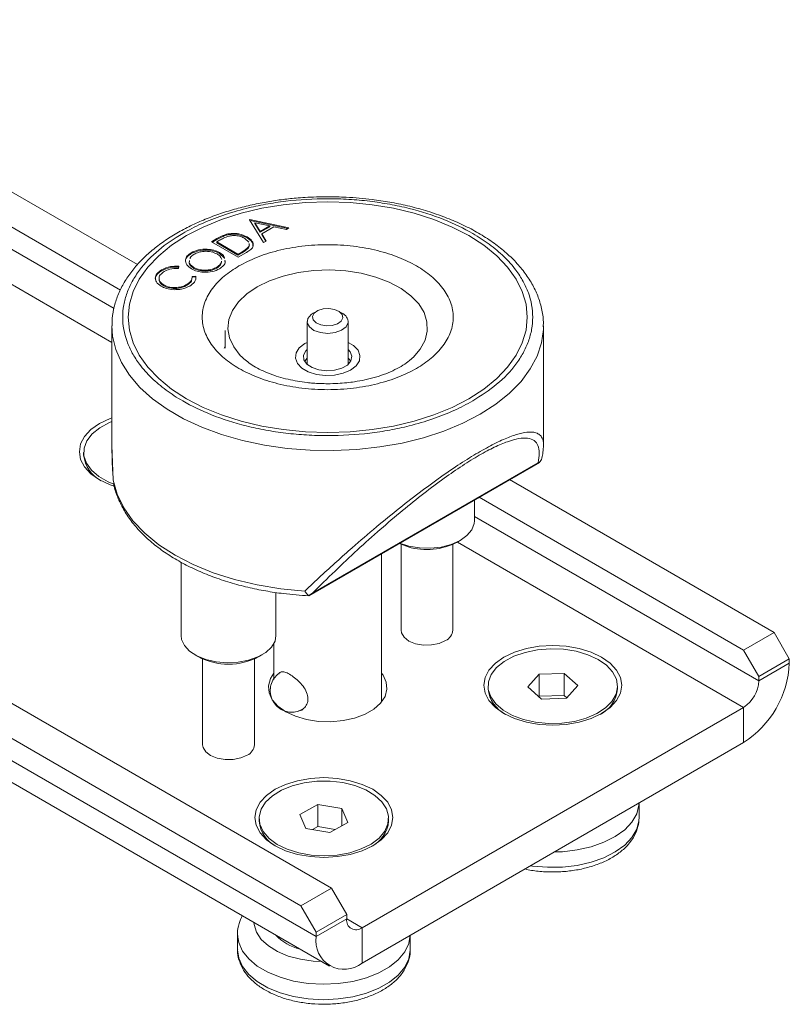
# Model space of a CAD drawing. Header units: millimetres. Extents: x -535 to 50, y 236 to 450.
# Tile 4 of 4: x -21 to 50, y 267 to 358. Entities that reach past the tile are written whole.
import ezdxf

# ---------------------------------------------------------------- set-up
doc = ezdxf.new("R2010")
doc.units = ezdxf.units.MM

msp = doc.modelspace()

# ---------------------------------------------------------------- linework, layer by layer
at = {"linetype": 'Continuous', "lineweight": 15}
for p, q in [((-131.731, 358.472), (7.569, 278.056)), ((-134.56, 356.839), (4.74, 276.423)), ((-135.974, 355.614), (6.155, 273.565)), ((-134.731, 352.867), (7.397, 270.818)), ((-10.409, 335.786), (-25.322, 344.395)), ((-11.993, 333.435), (-24.952, 340.916)), ((-0.022, 339.944), (0.01, 339.962)), ((1.279, 337.837), (-0.022, 339.944)), ((0.01, 339.962), (3.627, 339.193)), ((0.01, 339.892), (0.01, 339.962)), ((0.019, 339.878), (3.524, 339.133)), ((0.474, 339.673), (0.971, 338.868)), ((1.856, 339.379), (0.474, 339.673)), ((0.474, 339.591), (0.474, 339.673)), ((0.474, 339.591), (0.971, 338.787)), ((0.971, 338.868), (1.856, 339.379)), ((0.971, 338.787), (1.856, 339.297)), ((2.227, 339.3), (1.105, 338.652)), ((1.856, 339.297), (1.856, 339.379)), ((3.386, 339.053), (2.227, 339.3)), ((-12.588, 331.737), (-24.72, 338.74)), ((-2.169, 338.519), (-2.169, 338.601)), ((-0.244, 338.269), (-0.244, 338.35)), ((0.971, 338.787), (0.971, 338.868)), ((1.105, 338.652), (1.522, 337.977)), ((1.105, 338.571), (1.105, 338.652)), ((1.105, 338.571), (1.485, 337.956)), ((3.627, 339.193), (3.386, 339.053)), ((-3.544, 337.91), (-3.044, 338.199)), ((-1.069, 336.482), (-3.544, 337.91)), ((-3.473, 337.87), (-3.044, 338.117)), ((-2.894, 337.993), (-3.068, 337.892)), ((-3.068, 337.892), (-1.1, 336.757)), ((-3.068, 337.81), (-3.068, 337.892)), ((-3.068, 337.81), (-1.1, 336.675)), ((-3.044, 338.117), (-3.044, 338.199)), ((-0.089, 337.876), (-0.467, 338.222)), ((1.522, 337.977), (1.279, 337.837)), ((-5.431, 336.812), (-5.431, 336.894)), ((-2.815, 336.822), (-2.815, 336.904)), ((-2.815, 336.822), (-2.376, 336.433)), ((-1.1, 336.757), (-0.816, 336.92)), ((-1.1, 336.675), (-0.816, 336.839)), ((-1.1, 336.675), (-1.1, 336.757)), ((-0.302, 336.925), (-1.069, 336.482)), ((-0.816, 336.839), (-0.816, 336.92)), ((-0.172, 337.284), (-0.172, 337.365)), ((-6.58, 335.633), (-6.625, 335.435)), ((-2.31, 336.132), (-2.281, 335.999)), ((-24.349, 335.26), (-12.785, 328.585)), ((-8.177, 335.227), (-8.177, 335.309)), ((-5.356, 334.703), (-5.014, 334.73)), ((-5.356, 334.621), (-5.014, 334.648)), ((-5.184, 335.442), (-5.184, 335.524)), ((-5.014, 334.648), (-5.014, 334.73)), ((-3.073, 335.463), (-3.073, 335.545)), ((-7.983, 333.834), (-7.983, 333.916)), ((-5.828, 333.873), (-5.828, 333.954)), ((-5.013, 334.56), (-5.01, 334.426)), ((6.225, 331.495), (5.871, 331.291)), ((8.559, 331.291), (8.205, 331.495)), ((-12.785, 330.107), (-12.785, 319.08)), ((5.315, 330.515), (5.315, 326.553)), ((9.115, 326.553), (9.115, 330.515)), ((27.215, 319.08), (27.215, 330.107)), ((27.215, 330.107), (27.215, 330.032)), ((-2.285, 329.699), (-2.285, 328.065)), ((5.094, 328.474), (5.315, 328.589)), ((-2.285, 328.235), (-2.376, 328.065)), ((-0.517, 327.035), (-0.72, 327.222)), ((5.081, 326.844), (5.315, 327.128)), ((15.067, 327.143), (14.962, 327.048)), ((-15.402, 318.386), (-15.402, 318.141)), ((-12.779, 319.08), (-12.672, 315.817)), ((27.209, 319.079), (27.202, 319.022)), ((5.457, 305.13), (26.851, 317.48)), ((26.714, 317.436), (5.806, 305.365)), ((26.856, 317.483), (26.714, 317.436)), ((48.581, 301.732), (24.076, 315.878)), ((20.808, 312.06), (20.808, 313.991)), ((45.753, 300.099), (21.248, 314.245)), ((47.167, 297.241), (20.808, 312.458)), ((19.235, 310.1), (45.753, 294.792)), ((19.236, 310.101), (19.519, 310.265)), ((14.008, 309.886), (14.008, 301.935)), ((18.808, 301.935), (18.808, 309.886)), ((-6.377, 308.229), (-6.377, 301.447)), ((12.215, 295.306), (12.215, 309.031)), ((2.423, 301.447), (2.423, 305.428)), ((5.806, 305.365), (5.467, 305.136)), ((45.753, 300.099), (48.581, 301.732)), ((48.581, 301.732), (49.995, 299.282)), ((2.215, 300.676), (2.215, 297.385)), ((47.167, 297.649), (45.753, 300.099)), ((-5.089, 299.651), (-4.806, 299.488)), ((-4.377, 299.273), (-4.377, 291.322)), ((0.423, 291.322), (0.423, 299.273)), ((0.852, 299.488), (1.135, 299.651)), ((49.995, 299.282), (47.167, 297.649)), ((49.995, 298.874), (49.995, 299.282)), ((47.167, 297.241), (49.995, 298.874)), ((26.815, 297.869), (25.769, 296.68)), ((29.122, 297.939), (26.815, 297.869)), ((26.815, 295.827), (26.815, 297.869)), ((30.381, 296.822), (29.122, 297.939)), ((29.122, 295.898), (29.122, 297.939)), ((47.167, 297.241), (47.167, 297.649)), ((22.075, 296.751), (22.075, 296.506)), ((25.769, 296.68), (27.028, 295.563)), ((29.334, 295.634), (30.381, 296.822)), ((34.075, 296.506), (34.075, 296.751)), ((26.815, 295.827), (26.778, 295.785)), ((29.122, 295.898), (26.815, 295.827)), ((27.028, 295.563), (29.334, 295.634)), ((29.372, 295.676), (29.122, 295.898)), ((2.215, 295.365), (2.215, 295.306)), ((45.753, 294.792), (10.397, 274.382)), ((45.753, 294.792), (45.753, 291.526)), ((45.753, 291.526), (10.397, 271.115)), ((6.308, 285.799), (4.643, 284.875)), ((8.526, 285.429), (6.308, 285.799)), ((6.308, 283.758), (6.308, 285.799)), ((9.08, 284.135), (8.526, 285.429)), ((8.526, 283.827), (8.526, 285.429)), ((36.075, 284.585), (36.075, 285.939)), ((0.862, 284.505), (0.862, 284.26)), ((4.643, 284.875), (5.197, 283.581)), ((12.862, 284.26), (12.862, 284.505)), ((5.197, 283.581), (7.415, 283.211)), ((6.308, 283.758), (5.806, 283.479)), ((7.917, 283.489), (6.308, 283.758)), ((7.415, 283.211), (9.08, 284.135)), ((4.74, 276.423), (7.569, 278.056)), ((7.569, 278.056), (8.983, 275.606)), ((6.155, 273.974), (4.74, 276.423)), ((8.983, 275.606), (6.155, 273.974)), ((8.983, 275.606), (8.983, 275.198)), ((8.983, 275.198), (6.155, 273.565)), ((10.397, 274.382), (8.983, 275.198)), ((-1.138, 273.767), (-1.138, 272.339)), ((-1.137, 273.684), (-1.138, 273.767)), ((6.155, 273.974), (6.155, 273.565)), ((10.397, 274.382), (10.397, 271.115)), ((14.862, 272.339), (14.862, 273.693))]:
    msp.add_line(p, q, dxfattribs=at)
at = {"linetype": 'Continuous', "lineweight": 15, "flags": 128}
for points in [[(20.297, 323.372), (21.679, 324.265), (22.88, 325.241), (23.883, 326.29), (24.677, 327.396), (25.251, 328.547), (25.599, 329.728), (25.715, 330.923), (25.599, 332.119), (25.251, 333.3), (24.677, 334.451), (23.883, 335.557), (22.88, 336.605), (21.679, 337.582), (20.297, 338.475), (18.75, 339.273), (17.058, 339.966), (15.242, 340.546), (13.325, 341.004), (11.332, 341.335), (9.287, 341.536), (7.215, 341.603), (5.144, 341.536), (3.099, 341.335), (1.105, 341.004), (-0.812, 340.546), (-2.627, 339.966), (-4.319, 339.273), (-5.866, 338.475), (-7.249, 337.582), (-8.449, 336.605), (-9.453, 335.557), (-10.247, 334.451), (-10.821, 333.3), (-11.168, 332.119), (-11.285, 330.923), (-11.168, 329.728), (-10.821, 328.547), (-10.247, 327.396), (-9.453, 326.29), (-8.449, 325.241), (-7.249, 324.265), (-5.866, 323.372), (-4.319, 322.574), (-2.627, 321.88), (-0.812, 321.301), (1.105, 320.843), (3.099, 320.511), (5.144, 320.311), (7.215, 320.244), (9.287, 320.311), (11.332, 320.511), (13.325, 320.843), (15.242, 321.301), (17.058, 321.88), (18.75, 322.574), (20.297, 323.372)], [(-5.866, 338.475), (-4.319, 339.273), (-2.627, 339.966), (-0.812, 340.546), (1.105, 341.004), (3.099, 341.335), (5.144, 341.536), (7.215, 341.603), (9.287, 341.536), (11.332, 341.335), (13.325, 341.004), (15.242, 340.546), (17.058, 339.966), (18.75, 339.273), (20.297, 338.475), (21.679, 337.582), (22.88, 336.605), (23.883, 335.557), (24.677, 334.451), (25.251, 333.3), (25.599, 332.119), (25.715, 330.923), (25.599, 329.728), (25.251, 328.547), (24.677, 327.396), (23.883, 326.29), (22.88, 325.241), (21.679, 324.265), (20.297, 323.372), (18.75, 322.574), (17.058, 321.88), (15.242, 321.301), (13.325, 320.843), (11.332, 320.511), (9.287, 320.311), (7.215, 320.244), (5.144, 320.311), (3.099, 320.511), (1.105, 320.843), (-0.812, 321.301), (-2.627, 321.88), (-4.319, 322.574), (-5.866, 323.372), (-7.249, 324.265), (-8.449, 325.241), (-9.453, 326.29), (-10.247, 327.396), (-10.821, 328.547), (-11.168, 329.728), (-11.285, 330.923), (-11.168, 332.119), (-10.821, 333.3), (-10.247, 334.451), (-9.453, 335.557), (-8.449, 336.605), (-7.249, 337.582), (-5.866, 338.475)], [(0.678, 333.734), (1.811, 334.291), (3.085, 334.735), (4.465, 335.056), (5.916, 335.245), (7.401, 335.296), (8.882, 335.21), (10.319, 334.988), (11.675, 334.635), (12.917, 334.162), (14.01, 333.579), (14.928, 332.903), (15.646, 332.151), (16.145, 331.342), (16.413, 330.497), (16.443, 329.638), (16.234, 328.788), (15.791, 327.968), (15.127, 327.2), (15.067, 327.143)], [(-0.72, 327.222), (-0.883, 327.386), (-1.493, 328.169), (-1.878, 328.999), (-2.028, 329.853), (-1.938, 330.71), (-1.611, 331.548), (-1.056, 332.345), (-0.286, 333.08), (0.678, 333.734)], [(9.108, 330.421), (8.922, 330.033), (8.505, 329.71), (7.914, 329.495), (7.228, 329.418), (6.541, 329.49), (5.945, 329.699), (5.52, 330.019), (5.325, 330.406), (5.384, 330.808), (5.691, 331.17), (5.871, 331.291)], [(8.61, 330.854), (8.458, 330.551), (8.117, 330.305), (7.639, 330.153), (7.096, 330.118), (6.571, 330.206), (6.144, 330.403), (5.881, 330.679), (5.82, 330.992), (5.972, 331.295), (6.313, 331.542), (6.792, 331.694), (7.335, 331.729), (7.859, 331.641), (8.286, 331.444), (8.55, 331.168), (8.61, 330.854)], [(21.357, 321.943), (19.745, 321.108), (17.987, 320.379), (16.101, 319.763), (14.112, 319.269), (12.042, 318.902), (9.915, 318.667), (7.757, 318.565), (5.592, 318.599), (3.446, 318.768), (1.345, 319.07), (-0.688, 319.501), (-2.628, 320.056), (-4.453, 320.729), (-6.141, 321.513), (-7.672, 322.397), (-9.029, 323.371), (-10.195, 324.424), (-11.157, 325.544), (-11.904, 326.718), (-12.426, 327.931), (-12.719, 329.17), (-12.785, 330.129)], [(27.215, 330.032), (27.208, 329.794), (27.032, 328.548), (26.624, 327.32), (25.988, 326.125), (25.133, 324.977), (24.067, 323.889), (22.803, 322.873), (21.357, 321.943)], [(9.115, 328.589), (9.617, 328.287), (10.026, 327.854), (10.208, 327.372), (10.147, 326.881), (9.848, 326.419), (9.337, 326.024), (8.653, 325.729), (7.853, 325.557), (7.001, 325.521), (6.167, 325.626), (5.417, 325.863), (4.814, 326.211), (4.404, 326.644), (4.223, 327.125), (4.284, 327.617), (4.582, 328.079), (5.094, 328.474), (5.094, 328.474)], [(5.315, 327.945), (5.194, 327.819), (4.982, 327.41), (5.013, 326.982), (5.282, 326.584), (5.761, 326.258), (6.397, 326.039), (7.122, 325.951), (7.857, 326.004), (8.523, 326.192), (9.046, 326.494), (9.372, 326.878), (9.463, 327.303), (9.311, 327.721), (9.115, 327.945)], [(9.115, 327.128), (9.148, 327.097), (9.351, 326.841)], [(-13.927, 315.855), (-14.723, 316.415), (-15.315, 317.054), (-15.679, 317.747), (-15.802, 318.468), (-15.679, 319.188), (-15.315, 319.881), (-14.723, 320.52), (-13.927, 321.08), (-12.957, 321.54), (-12.785, 321.604)], [(-12.785, 321.247), (-13.006, 321.155), (-13.898, 320.68), (-14.606, 320.11), (-15.1, 319.47), (-15.362, 318.786), (-15.379, 318.085), (-15.152, 317.397), (-14.689, 316.749), (-14.01, 316.168), (-13.142, 315.678), (-12.6, 315.455)], [(-12.491, 315.232), (-12.957, 315.396), (-13.927, 315.855)], [(-12.672, 315.817), (-12.305, 314.528), (-11.688, 313.272), (-10.83, 312.063), (-9.74, 310.919), (-8.434, 309.852), (-6.927, 308.878), (-5.239, 308.008), (-3.392, 307.254), (-1.409, 306.625), (0.684, 306.129), (2.861, 305.773), (5.093, 305.562)], [(13.869, 309.986), (14.729, 309.712), (15.712, 309.552), (16.733, 309.527), (17.736, 309.639), (18.668, 309.881), (19.477, 310.241), (20.122, 310.698), (20.566, 311.23), (20.785, 311.805), (20.808, 312.06)], [(14.669, 309.654), (13.858, 309.955), (13.834, 309.966)], [(14.008, 301.935), (14.046, 301.689), (14.293, 301.28), (14.747, 300.935), (15.364, 300.688), (16.083, 300.563), (16.834, 300.572), (17.543, 300.715), (18.141, 300.977)], [(-6.377, 301.447), (-6.331, 301.079), (-6.066, 300.509), (-5.581, 299.99), (-4.902, 299.55), (-4.065, 299.211), (-3.116, 298.994), (-2.105, 298.908), (-1.087, 298.96), (-0.118, 299.145), (0.752, 299.455), (1.474, 299.872), (2.011, 300.374), (2.332, 300.933), (2.423, 301.447)], [(23.549, 294.22), (22.753, 294.78), (22.162, 295.419), (21.798, 296.112), (21.675, 296.833), (21.798, 297.554), (22.162, 298.247), (22.753, 298.885), (23.549, 299.445), (24.519, 299.905), (25.626, 300.246), (26.826, 300.456), (28.075, 300.527), (29.323, 300.456), (30.524, 300.246), (31.63, 299.905), (32.6, 299.445), (33.396, 298.885), (33.988, 298.247), (34.352, 297.554), (34.475, 296.833), (34.352, 296.112), (33.988, 295.419), (33.396, 294.78), (32.6, 294.22), (31.63, 293.761), (30.524, 293.419), (29.323, 293.209), (28.075, 293.138), (26.826, 293.209), (25.626, 293.419), (24.519, 293.761), (23.549, 294.22)], [(25.355, 293.664), (26.488, 293.411), (27.685, 293.295), (28.898, 293.32), (30.078, 293.486), (31.175, 293.786), (32.146, 294.207), (32.95, 294.732), (33.554, 295.34), (33.934, 296.005), (34.074, 296.701), (33.969, 297.4), (33.622, 298.071), (33.048, 298.689), (32.271, 299.227), (31.321, 299.664), (30.239, 299.982), (29.069, 300.167), (27.857, 300.213), (26.655, 300.116), (25.51, 299.882), (24.471, 299.52), (23.579, 299.045), (22.871, 298.475), (22.376, 297.835), (22.115, 297.151), (22.098, 296.45), (22.325, 295.762), (22.787, 295.114), (23.467, 294.533), (24.334, 294.043), (25.355, 293.664)], [(2.215, 297.951), (1.903, 297.45), (1.723, 296.795), (1.783, 296.132), (2.081, 295.491), (2.603, 294.899), (3.326, 294.384), (4.22, 293.966), (5.244, 293.664), (6.355, 293.493), (7.503, 293.458), (8.639, 293.562), (9.712, 293.8), (10.676, 294.161), (11.49, 294.63), (12.116, 295.187), (12.528, 295.807), (12.708, 296.462), (12.647, 297.125), (12.35, 297.766), (12.215, 297.951)], [(-4.377, 291.322), (-4.339, 291.076), (-4.092, 290.667), (-3.638, 290.322), (-3.021, 290.074), (-2.302, 289.949), (-1.551, 289.958), (-0.842, 290.101), (-0.244, 290.363)], [(2.336, 281.974), (1.54, 282.534), (0.949, 283.173), (0.585, 283.866), (0.462, 284.587), (0.585, 285.307), (0.949, 286), (1.54, 286.639), (2.336, 287.199), (3.306, 287.659), (4.412, 288), (5.613, 288.21), (6.862, 288.281), (8.11, 288.21), (9.311, 288), (10.417, 287.659), (11.387, 287.199), (12.183, 286.639), (12.774, 286), (13.139, 285.307), (13.262, 284.587), (13.139, 283.866), (12.774, 283.173), (12.183, 282.534), (11.387, 281.974), (10.417, 281.515), (9.311, 281.173), (8.11, 280.963), (6.862, 280.892), (5.613, 280.963), (4.412, 281.173), (3.306, 281.515), (2.336, 281.974)], [(2.536, 282.104), (3.462, 281.651), (4.527, 281.314), (5.687, 281.108), (6.896, 281.041), (8.103, 281.116), (9.259, 281.33), (10.317, 281.673), (11.234, 282.133), (11.971, 282.689), (12.5, 283.32), (12.798, 284), (12.852, 284.7), (12.661, 285.392), (12.233, 286.048), (11.585, 286.641), (10.744, 287.146), (9.744, 287.543), (8.625, 287.816), (7.435, 287.953), (6.221, 287.949), (5.033, 287.804), (3.92, 287.524), (2.928, 287.12), (2.096, 286.61), (1.46, 286.013), (1.045, 285.354), (0.868, 284.661), (0.936, 283.961), (1.247, 283.284), (1.788, 282.656), (2.536, 282.104)], [(36.074, 285.938), (36.059, 285.722), (35.85, 284.926), (35.405, 284.164), (34.737, 283.457), (33.867, 282.828), (32.82, 282.296), (31.63, 281.876), (30.332, 281.583), (28.964, 281.424), (28.206, 281.396)], [(26.002, 280.124), (26.192, 280.096), (27.57, 279.976), (28.964, 279.995), (30.332, 280.154), (31.63, 280.447), (32.82, 280.867), (33.867, 281.399), (34.737, 282.028), (35.405, 282.735), (35.85, 283.497), (36.059, 284.293), (36.075, 284.585)], [(0.365, 274.878), (0.386, 274.669), (0.609, 273.967), (1.058, 273.302), (1.717, 272.699), (2.562, 272.178), (3.562, 271.759), (4.681, 271.457), (5.88, 271.283), (6.664, 271.242)], [(14.861, 273.692), (14.727, 272.925), (14.355, 272.149), (13.754, 271.423), (12.944, 270.768), (11.949, 270.203), (10.8, 269.748), (9.531, 269.414), (8.181, 269.212), (6.791, 269.149), (5.403, 269.227), (4.059, 269.442), (2.8, 269.789), (1.665, 270.256), (0.688, 270.83), (-0.102, 271.494), (-0.68, 272.226), (-1.029, 273.006), (-1.137, 273.684)], [(-1.138, 272.339), (-1.029, 271.577), (-0.68, 270.798), (-0.102, 270.065), (0.688, 269.401), (1.665, 268.827), (2.8, 268.36), (4.059, 268.013), (5.403, 267.798), (6.791, 267.72), (8.181, 267.783), (9.531, 267.985), (10.8, 268.319), (11.949, 268.774), (12.944, 269.339), (13.754, 269.994), (14.355, 270.721), (14.727, 271.496), (14.861, 272.298), (14.862, 272.339)]]:
    msp.add_lwpolyline(points, dxfattribs=at)
at = {"linetype": 'Continuous', "lineweight": 15}
for centre, radius, start, end in [((8.154, 330.427), 0.954, 359.69442, 64.90135), ((-12.384, 318.468), 3.035, 186.18475, 242.58142), ((16.403, 315.491), 6.089, 253.45188, 297.73029), ((17.669, 302.016), 1.141, 294.39727, 355.93328), ((-1.977, 304.883), 6.092, 242.33649, 297.66889), ((40.784, 299.293), 9.221, 302.6055, 357.39448), ((25.092, 296.833), 3.035, 186.18475, 242.58144), ((31.228, 296.716), 2.854, 295.4533, 355.78057), ((44.096, 297.381), 3.074, 302.60553, 357.3944), ((-0.716, 291.403), 1.141, 294.39745, 355.93304), ((3.793, 284.521), 2.943, 185.08074, 244.72123), ((9.965, 284.504), 2.907, 296.05558, 355.17824), ((9.845, 275.058), 0.873, 170.78595, 309.20325), ((5.703, 276.852), 4.571, 223.29219, 256.71318), ((8.741, 273.146), 2.62, 170.78598, 309.20327)]:
    msp.add_arc(centre, radius, start, end, dxfattribs=at)
for points, knots in [([(7.215, 342.075), (6.516, 342.064), (5.535, 342.047), (4.099, 341.937), (2.886, 341.806), (1.466, 341.589), (0.014, 341.297), (-1.456, 340.922), (-2.909, 340.466), (-4.321, 339.928), (-5.671, 339.311), (-6.942, 338.62), (-8.12, 337.856), (-9.192, 337.023), (-10.146, 336.127), (-10.973, 335.168), (-11.661, 334.152), (-12.203, 333.08), (-12.575, 331.956), (-12.772, 330.965), (-12.763, 330.352), (-12.76, 330.132)], [0, 0, 0, 0, 0.067612, 0.09493, 0.140156, 0.186882, 0.236764, 0.28854, 0.341706, 0.395873, 0.450779, 0.506247, 0.562166, 0.618473, 0.675129, 0.732148, 0.78959, 0.847584, 0.906378, 0.966384, 1, 1, 1, 1]), ([(27.19, 330.024), (27.197, 330.228), (27.218, 330.854), (27.03, 331.868), (26.649, 333.048), (26.086, 334.167), (25.35, 335.242), (24.448, 336.263), (23.391, 337.221), (22.193, 338.106), (20.867, 338.914), (19.428, 339.637), (17.894, 340.27), (16.287, 340.809), (14.64, 341.249), (12.986, 341.588), (11.487, 341.814), (10.137, 341.955), (8.765, 342.053), (7.787, 342.067), (7.215, 342.075)], [0, 0, 0, 0, 0.030955, 0.0950433, 0.154897, 0.2151729, 0.2758168, 0.3366791, 0.3975949, 0.4584307, 0.519075, 0.5794233, 0.6393664, 0.6986957, 0.7569688, 0.8130754, 0.8671131, 0.9057822, 0.9450108, 1, 1, 1, 1]), ([(20.65, 323.167), (20.085, 322.863), (18.936, 322.246), (16.951, 321.472), (14.942, 320.876), (12.974, 320.451), (10.472, 320.072), (7.866, 319.916), (5.255, 319.994), (3.329, 320.167), (1.456, 320.451), (-0.894, 320.959), (-3.558, 321.809), (-5.997, 322.981), (-7.807, 324.162), (-9.159, 325.301), (-10.189, 326.463), (-10.925, 327.599), (-11.582, 329.043), (-11.852, 330.548), (-11.718, 332.055), (-11.417, 333.167), (-10.925, 334.248), (-10.046, 335.605), (-8.573, 337.143), (-6.542, 338.551), (-4.497, 339.596), (-2.524, 340.376), (-0.512, 340.97), (1.456, 341.396), (3.959, 341.775), (6.564, 341.931), (9.176, 341.853), (11.102, 341.679), (12.974, 341.396), (15.324, 340.888), (17.988, 340.037), (20.428, 338.865), (22.238, 337.685), (23.59, 336.545), (24.619, 335.384), (25.356, 334.248), (26.013, 332.803), (26.283, 331.299), (26.148, 329.792), (25.847, 328.68), (25.356, 327.598), (24.473, 326.244), (23.025, 324.691), (21.426, 323.666), (20.65, 323.167)], [0, 0, 0, 0, 0.0194157, 0.0394295, 0.0600103, 0.0760961, 0.0921863, 0.1250029, 0.1414309, 0.1578635, 0.1739493, 0.1900394, 0.2208915, 0.25, 0.2694127, 0.2894295, 0.3100103, 0.3260961, 0.3421863, 0.3750029, 0.391431, 0.4078635, 0.4239493, 0.4400395, 0.4708915, 0.5, 0.5194127, 0.5394295, 0.5600103, 0.5760961, 0.5921863, 0.6250029, 0.6414309, 0.6578635, 0.6739493, 0.6900394, 0.7208915, 0.75, 0.7694127, 0.7894295, 0.8100103, 0.8260961, 0.8421863, 0.8750029, 0.891431, 0.9078635, 0.9239493, 0.9400395, 0.9708915, 1, 1, 1, 1]), ([(-3.044, 338.199), (-2.895, 338.285), (-2.629, 338.438), (-2.31, 338.551), (-2.169, 338.601)], [0, 0, 0, 0, 0.560445, 1, 1, 1, 1]), ([(-3.044, 338.117), (-2.895, 338.203), (-2.629, 338.356), (-2.31, 338.469), (-2.169, 338.519)], [0, 0, 0, 0, 0.560445, 1, 1, 1, 1]), ([(-2.064, 338.392), (-2.229, 338.325), (-2.525, 338.205), (-2.781, 338.058), (-2.894, 337.993)], [0, 0, 0, 0, 0.559542, 1, 1, 1, 1]), ([(-2.169, 338.601), (-1.982, 338.638), (-1.608, 338.713), (-0.885, 338.649), (-0.487, 338.464), (-0.244, 338.35)], [0, 0, 0, 0, 0.280263, 0.560714, 1, 1, 1, 1]), ([(-2.169, 338.519), (-1.982, 338.557), (-1.608, 338.632), (-0.885, 338.568), (-0.487, 338.382), (-0.244, 338.269)], [0, 0, 0, 0, 0.280263, 0.560714, 1, 1, 1, 1]), ([(-0.467, 338.222), (-0.591, 338.285), (-0.838, 338.409), (-1.283, 338.489), (-1.71, 338.483), (-1.946, 338.422), (-2.064, 338.392)], [0, 0, 0, 0, 0.280178, 0.5597645, 0.7797968, 1, 1, 1, 1]), ([(-0.244, 338.35), (-0.076, 338.233), (0.258, 337.998), (0.381, 337.557), (0.123, 337.185), (-0.16, 337.012), (-0.302, 336.925)], [0, 0, 0, 0, 0.280124, 0.559248, 0.778835, 1, 1, 1, 1]), ([(-1.008, 335.67), (-0.48, 335.944), (0.609, 336.509), (2.599, 337.13), (4.831, 337.543), (7.215, 337.684), (9.208, 337.565), (10.74, 337.333), (12.179, 337.022), (13.809, 336.502), (15.484, 335.697), (16.878, 334.73), (17.97, 333.591), (18.68, 332.299), (18.927, 330.924), (18.72, 329.773), (18.318, 328.889), (17.78, 328.058), (16.878, 327.117), (15.484, 326.15), (13.809, 325.345), (11.836, 324.715), (9.598, 324.305), (7.215, 324.162), (5.222, 324.282), (3.69, 324.514), (2.252, 324.825), (0.621, 325.345), (-1.054, 326.15), (-2.448, 327.117), (-3.54, 328.256), (-4.25, 329.548), (-4.497, 330.923), (-4.29, 332.074), (-3.888, 332.958), (-3.348, 333.788), (-2.461, 334.738), (-1.483, 335.366), (-1.008, 335.67)], [0, 0, 0, 0, 0.029124, 0.059993, 0.092145, 0.124979, 0.157814, 0.173907, 0.190007, 0.220876, 0.25, 0.279124, 0.309993, 0.342145, 0.374979, 0.407814, 0.423907, 0.440007, 0.470876, 0.5, 0.529124, 0.559993, 0.592145, 0.624979, 0.657814, 0.673907, 0.690007, 0.720876, 0.75, 0.779124, 0.809993, 0.842145, 0.874979, 0.907814, 0.923907, 0.940007, 0.970876, 1, 1, 1, 1]), ([(-0.244, 338.269), (-0.067, 338.151), (0.251, 337.941), (0.275, 337.664), (0.286, 337.543)], [0, 0, 0, 0, 0.559252, 1, 1, 1, 1]), ([(-0.172, 337.365), (-0.109, 337.448), (-0.015, 337.57), (-0.053, 337.7), (-0.065, 337.743)], [0, 0, 0, 0, 0.672247, 1, 1, 1, 1]), ([(-0.172, 337.284), (-0.109, 337.366), (-0.015, 337.489), (-0.053, 337.618), (-0.065, 337.661)], [0, 0, 0, 0, 0.672247, 1, 1, 1, 1]), ([(-5.952, 336.144), (-5.954, 336.149), (-5.987, 336.275), (-5.818, 336.528), (-5.56, 336.717), (-5.431, 336.812)], [0, 0, 0, 0, 0.0227528, 0.5114147, 1, 1, 1, 1]), ([(-5.405, 335.395), (-5.573, 335.518), (-5.909, 335.765), (-6.005, 336.212), (-5.837, 336.608), (-5.567, 336.799), (-5.431, 336.894)], [0, 0, 0, 0, 0.279731, 0.559327, 0.779681, 1, 1, 1, 1]), ([(-5.167, 336.754), (-5.319, 336.654), (-5.512, 336.529), (-5.54, 336.368), (-5.546, 336.335)], [0, 0, 0, 0, 0.7920847, 1, 1, 1, 1]), ([(-5.431, 336.894), (-5.217, 336.994), (-4.789, 337.194), (-4.004, 337.242), (-3.309, 337.145), (-2.98, 336.984), (-2.815, 336.904)], [0, 0, 0, 0, 0.279767, 0.559359, 0.779571, 1, 1, 1, 1]), ([(-5.431, 336.812), (-5.217, 336.912), (-4.789, 337.113), (-4.004, 337.16), (-3.309, 337.063), (-2.98, 336.902), (-2.815, 336.822)], [0, 0, 0, 0, 0.279767, 0.559359, 0.779571, 1, 1, 1, 1]), ([(-3.037, 336.776), (-3.213, 336.855), (-3.566, 337.015), (-4.208, 337.038), (-4.761, 336.946), (-5.032, 336.818), (-5.167, 336.754)], [0, 0, 0, 0, 0.279469, 0.558871, 0.779517, 1, 1, 1, 1]), ([(-2.609, 336.253), (-2.638, 336.349), (-2.697, 336.546), (-2.922, 336.698), (-3.037, 336.776)], [0, 0, 0, 0, 0.488614, 1, 1, 1, 1]), ([(-2.815, 336.904), (-2.626, 336.783), (-2.375, 336.622), (-2.349, 336.414), (-2.343, 336.362)], [0, 0, 0, 0, 0.750928, 1, 1, 1, 1]), ([(-0.816, 336.92), (-0.683, 336.997), (-0.444, 337.134), (-0.255, 337.295), (-0.172, 337.365)], [0, 0, 0, 0, 0.560426, 1, 1, 1, 1]), ([(-0.816, 336.839), (-0.683, 336.916), (-0.444, 337.053), (-0.255, 337.213), (-0.172, 337.284)], [0, 0, 0, 0, 0.560426, 1, 1, 1, 1]), ([(-8.177, 335.309), (-7.913, 335.431), (-7.441, 335.649), (-6.843, 335.638), (-6.58, 335.633)], [0, 0, 0, 0, 0.559517, 1, 1, 1, 1]), ([(-8.177, 335.227), (-7.913, 335.349), (-7.441, 335.567), (-6.843, 335.557), (-6.58, 335.552)], [0, 0, 0, 0, 0.559517, 1, 1, 1, 1]), ([(-5.584, 336.187), (-5.599, 336.144), (-5.648, 336.002), (-5.511, 335.756), (-5.293, 335.601), (-5.184, 335.524)], [0, 0, 0, 0, 0.179911, 0.589873, 1, 1, 1, 1]), ([(-5.584, 336.105), (-5.599, 336.062), (-5.648, 335.921), (-5.511, 335.674), (-5.293, 335.519), (-5.184, 335.442)], [0, 0, 0, 0, 0.179911, 0.589873, 1, 1, 1, 1]), ([(-3.073, 335.545), (-2.925, 335.645), (-2.677, 335.814), (-2.648, 336.032), (-2.637, 336.12)], [0, 0, 0, 0, 0.594542, 1, 1, 1, 1]), ([(-3.073, 335.463), (-2.925, 335.563), (-2.677, 335.732), (-2.648, 335.95), (-2.637, 336.039)], [0, 0, 0, 0, 0.594542, 1, 1, 1, 1]), ([(-2.31, 336.213), (-2.294, 336.16), (-2.241, 335.986), (-2.406, 335.686), (-2.675, 335.498), (-2.81, 335.403)], [0, 0, 0, 0, 0.180374, 0.590048, 1, 1, 1, 1]), ([(-8.222, 333.797), (-8.393, 333.923), (-8.736, 334.173), (-8.795, 334.629), (-8.6, 335.026), (-8.318, 335.214), (-8.177, 335.309)], [0, 0, 0, 0, 0.279512, 0.55908, 0.779374, 1, 1, 1, 1]), ([(-8.723, 334.451), (-8.734, 334.493), (-8.776, 334.657), (-8.588, 334.945), (-8.314, 335.133), (-8.177, 335.227)], [0, 0, 0, 0, 0.145805, 0.572581, 1, 1, 1, 1]), ([(-7.937, 335.154), (-8.077, 335.053), (-8.357, 334.849), (-8.457, 334.482), (-8.323, 334.151), (-8.096, 333.994), (-7.983, 333.916)], [0, 0, 0, 0, 0.279856, 0.559519, 0.779685, 1, 1, 1, 1]), ([(-6.625, 335.435), (-6.902, 335.43), (-7.397, 335.419), (-7.772, 335.236), (-7.937, 335.154)], [0, 0, 0, 0, 0.558428, 1, 1, 1, 1]), ([(-5.828, 333.954), (-5.66, 334.078), (-5.359, 334.3), (-5.357, 334.579), (-5.356, 334.703)], [0, 0, 0, 0, 0.5587732, 1, 1, 1, 1]), ([(-5.014, 334.73), (-5.003, 334.635), (-4.981, 334.446), (-5.138, 334.113), (-5.408, 333.924), (-5.572, 333.809)], [0, 0, 0, 0, 0.28041, 0.560795, 1, 1, 1, 1]), ([(-2.81, 335.403), (-3.023, 335.305), (-3.449, 335.108), (-4.225, 335.064), (-4.913, 335.157), (-5.241, 335.316), (-5.405, 335.395)], [0, 0, 0, 0, 0.279662, 0.559354, 0.779636, 1, 1, 1, 1]), ([(-5.184, 335.524), (-5.009, 335.444), (-4.659, 335.286), (-4.023, 335.265), (-3.47, 335.35), (-3.205, 335.48), (-3.073, 335.545)], [0, 0, 0, 0, 0.279416, 0.559077, 0.779477, 1, 1, 1, 1]), ([(-5.184, 335.442), (-5.009, 335.363), (-4.659, 335.205), (-4.023, 335.183), (-3.47, 335.268), (-3.205, 335.398), (-3.073, 335.463)], [0, 0, 0, 0, 0.279416, 0.559077, 0.779477, 1, 1, 1, 1]), ([(-8.383, 334.484), (-8.397, 334.448), (-8.448, 334.312), (-8.313, 334.068), (-8.093, 333.912), (-7.983, 333.834)], [0, 0, 0, 0, 0.156073, 0.577895, 1, 1, 1, 1]), ([(-7.026, 333.469), (-7.278, 333.497), (-7.729, 333.546), (-8.071, 333.72), (-8.222, 333.797)], [0, 0, 0, 0, 0.5590291, 1, 1, 1, 1]), ([(-7.983, 333.916), (-7.804, 333.834), (-7.446, 333.671), (-6.791, 333.651), (-6.231, 333.752), (-5.962, 333.887), (-5.828, 333.954)], [0, 0, 0, 0, 0.279434, 0.558922, 0.779283, 1, 1, 1, 1]), ([(-7.983, 333.834), (-7.804, 333.753), (-7.446, 333.59), (-6.791, 333.57), (-6.231, 333.67), (-5.962, 333.805), (-5.828, 333.873)], [0, 0, 0, 0, 0.279434, 0.558922, 0.779283, 1, 1, 1, 1]), ([(-5.572, 333.809), (-5.81, 333.693), (-6.234, 333.486), (-6.784, 333.474), (-7.026, 333.469)], [0, 0, 0, 0, 0.5598043, 1, 1, 1, 1]), ([(-5.828, 333.873), (-5.652, 333.995), (-5.4, 334.171), (-5.387, 334.393), (-5.383, 334.46)], [0, 0, 0, 0, 0.6964728, 1, 1, 1, 1]), ([(7.215, 324.76), (6.759, 324.77), (6.116, 324.784), (5.184, 324.877), (4.404, 324.987), (3.516, 325.167), (2.643, 325.401), (1.806, 325.69), (1.038, 326.023), (0.356, 326.391), (-0.206, 326.773), (-0.549, 327.047), (-0.669, 327.177), (-0.678, 327.187)], [0, 0, 0, 0, 0.135981, 0.19159, 0.283081, 0.376932, 0.476155, 0.577869, 0.680848, 0.784227, 0.887639, 0.991279, 1, 1, 1, 1]), ([(15.034, 327.127), (14.956, 327.052), (14.733, 326.839), (14.204, 326.471), (13.471, 326.058), (12.612, 325.682), (11.671, 325.363), (10.697, 325.116), (9.795, 324.95), (8.951, 324.843), (8.118, 324.775), (7.526, 324.765), (7.215, 324.76)], [0, 0, 0, 0, 0.063615, 0.180311, 0.297324, 0.414533, 0.530667, 0.642213, 0.744716, 0.820589, 0.905847, 1, 1, 1, 1]), ([(21.357, 318.494), (21.861, 318.774), (22.885, 319.342), (24.176, 319.902), (25.274, 320.24), (26.031, 320.315), (26.544, 320.226), (26.884, 320.042), (27.133, 319.69), (27.249, 319.369), (27.211, 319.094), (27.209, 319.079)], [0, 0, 0, 0, 0.117368, 0.238671, 0.368689, 0.509743, 0.607633, 0.712153, 0.82367, 0.990534, 1, 1, 1, 1]), ([(5.806, 305.365), (6.492, 306.046), (7.82, 307.364), (9.927, 309.342), (12.017, 311.22), (14.082, 312.979), (16.072, 314.578), (17.952, 315.987), (19.697, 317.189), (21.284, 318.17), (22.704, 318.925), (23.942, 319.445), (24.983, 319.722), (25.803, 319.745), (26.395, 319.52), (26.742, 319.049), (26.869, 318.36), (26.767, 317.75), (26.714, 317.436)], [0, 0, 0, 0, 0.077983, 0.151097, 0.220832, 0.285268, 0.344745, 0.399963, 0.450778, 0.5, 0.54921, 0.600037, 0.655243, 0.714732, 0.779155, 0.848903, 0.92201, 1, 1, 1, 1]), ([(-12.781, 318.869), (-12.776, 318.279), (-12.769, 317.443), (-12.708, 316.609), (-12.69, 316.363)], [0, 0, 0, 0, 0.705823, 1, 1, 1, 1]), ([(5.093, 305.562), (5.588, 306.028), (6.548, 306.933), (8.019, 308.274), (9.717, 309.784), (11.647, 311.437), (13.823, 313.217), (15.911, 314.835), (17.887, 316.272), (19.728, 317.519), (20.82, 318.173), (21.357, 318.494)], [0, 0, 0, 0, 0.106103, 0.205656, 0.298795, 0.438921, 0.565988, 0.686084, 0.796788, 0.900069, 1, 1, 1, 1]), ([(27.048, 317.877), (27.091, 318.059), (27.192, 318.482), (27.206, 318.853), (27.214, 319.065)], [0, 0, 0, 0, 0.431101, 1, 1, 1, 1]), ([(27.053, 317.876), (27.052, 317.869), (27.035, 317.723), (26.943, 317.6), (26.856, 317.483)], [0, 0, 0, 0, 0.052109, 1, 1, 1, 1]), ([(-12.613, 315.553), (-12.599, 315.455), (-12.529, 314.964), (-12.207, 314.102), (-11.659, 312.982), (-10.919, 311.907), (-10.018, 310.886), (-8.961, 309.928), (-7.763, 309.043), (-6.436, 308.235), (-4.997, 307.512), (-3.463, 306.879), (-1.856, 306.34), (-0.21, 305.901), (1.444, 305.56), (2.944, 305.336), (4.279, 305.192), (5.069, 305.144), (5.46, 305.12)], [0, 0, 0, 0, 0.0174605, 0.0867647, 0.1565579, 0.2267773, 0.2972493, 0.3677833, 0.4382248, 0.5084446, 0.5783215, 0.6477293, 0.7164264, 0.7839005, 0.8488662, 0.911436, 0.9562108, 1, 1, 1, 1]), ([(5.093, 305.562), (5.158, 305.461), (5.286, 305.259), (5.407, 305.177), (5.467, 305.136)], [0, 0, 0, 0, 0.500559, 1, 1, 1, 1]), ([(2.818, 298.03), (2.645, 297.896), (2.292, 297.621), (1.981, 297.038), (1.874, 296.482), (1.905, 295.997), (2.008, 295.635), (2.21, 295.225), (2.47, 294.907), (2.854, 294.617), (3.262, 294.419), (3.807, 294.319), (4.383, 294.365), (4.726, 294.539), (4.889, 294.622)], [0, 0, 0, 0, 0.105266, 0.215455, 0.311606, 0.376496, 0.449961, 0.492798, 0.597475, 0.645067, 0.726042, 0.814945, 0.911693, 1, 1, 1, 1]), ([(2.697, 297.879), (2.707, 297.906), (2.76, 298.042), (2.959, 298.105), (3.315, 298.052), (3.776, 297.812), (4.268, 297.454), (4.744, 297.001), (5.15, 296.467), (5.356, 295.969), (5.409, 295.495), (5.318, 295.061), (5.017, 294.683), (4.723, 294.468), (4.539, 294.464), (4.522, 294.463)], [0, 0, 0, 0, 0.023622, 0.116637, 0.213253, 0.305151, 0.391923, 0.480049, 0.57397, 0.67046, 0.720559, 0.809171, 0.897603, 0.990618, 1, 1, 1, 1]), ([(25.483, 279.824), (25.686, 279.778), (26.295, 279.64), (27.371, 279.545), (28.668, 279.535), (29.953, 279.658), (31.192, 279.906), (32.354, 280.277), (33.412, 280.766), (34.336, 281.369), (35.098, 282.077), (35.658, 282.873), (36.009, 283.713), (36.05, 284.288), (36.069, 284.562)], [0, 0, 0, 0, 0.043797, 0.131122, 0.218342, 0.305633, 0.393127, 0.48102, 0.569494, 0.65863, 0.748087, 0.836518, 0.922132, 1, 1, 1, 1]), ([(-0.708, 275.498), (-0.815, 275.256), (-1.045, 274.733), (-1.168, 274.092), (-1.126, 273.722), (-1.118, 273.654)], [0, 0, 0, 0, 0.412908, 0.892545, 1, 1, 1, 1]), ([(-1.121, 272.399), (-1.128, 272.347), (-1.167, 272.019), (-1.031, 271.41), (-0.717, 270.618), (-0.198, 269.881), (0.496, 269.209), (1.364, 268.612), (2.383, 268.111), (3.523, 267.72), (4.749, 267.448), (6.028, 267.303), (7.327, 267.284), (8.614, 267.394), (9.858, 267.63), (11.03, 267.989), (12.099, 268.466), (13.039, 269.058), (13.816, 269.756), (14.387, 270.519), (14.733, 271.336), (14.884, 271.942), (14.851, 272.277), (14.847, 272.323)], [0, 0, 0, 0, 0.008886, 0.056961, 0.104793, 0.153586, 0.204106, 0.256224, 0.309223, 0.362385, 0.415408, 0.468284, 0.521086, 0.57392, 0.626868, 0.680047, 0.733567, 0.787489, 0.841655, 0.895298, 0.942102, 0.992046, 1, 1, 1, 1])]:
    msp.add_open_spline(points, degree=3, knots=knots, dxfattribs=at)

doc.saveas('drawing.dxf')
